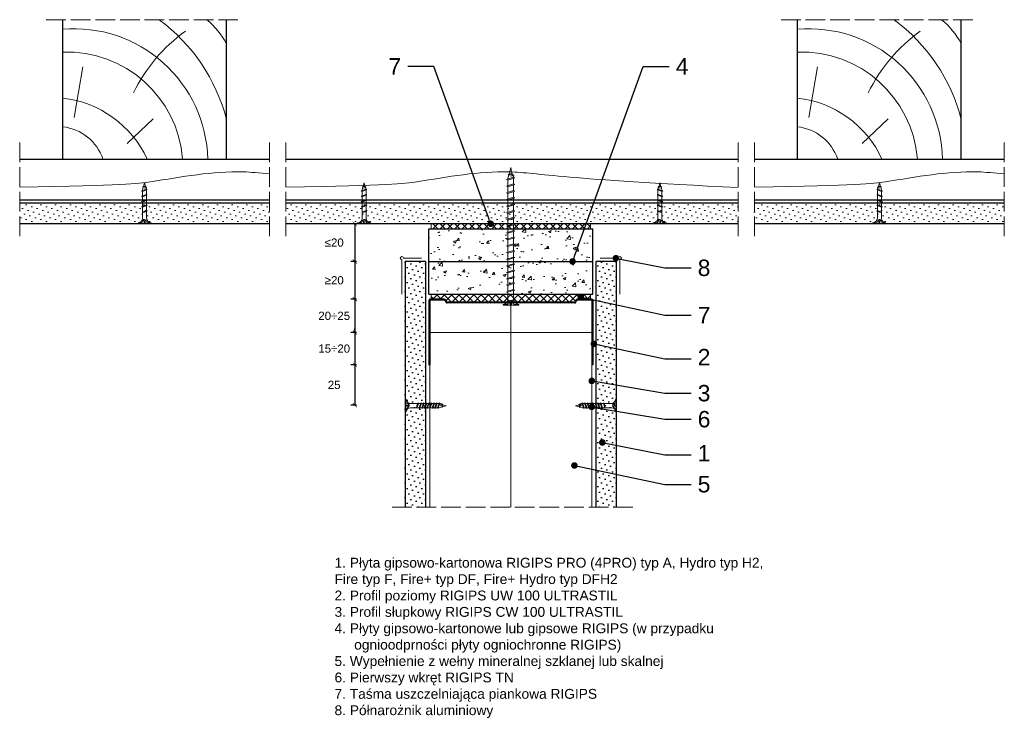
# Model space of a CAD drawing. Header units: millimetres. Extents: x 43 to 2739, y 671 to 1866.
# Tile 8 of 8: x 2138 to 2739, y 1440 to 1866. Entities that reach past the tile are written whole.
import ezdxf
from ezdxf import colors
from ezdxf.entities.mleader import LeaderData, LeaderLine
from ezdxf.math import Vec2, Vec3

# ---------------------------------------------------------------- set-up
doc = ezdxf.new("R2010")
doc.units = ezdxf.units.MM
doc.linetypes.add('ACAD_ISO02W100', pattern=[15, 12, -3])
for name, color, linetype, lineweight in [('_ISOVER WELNA', 7, 'BATTING', 9), ('_RIGIPS AKCESORIA', 7, 'Continuous', 18), ('_RIGIPS G-K', 7, 'Continuous', 25), ('_RIGIPS PROFIL', 7, 'Continuous', 18), ('KRESKOWANIE', 7, 'Continuous', 9), ('OPISY', 7, 'Continuous', 9), ('PRZERYWANA', 7, 'ACAD_ISO02W100', 9), ('WYMIARY', 7, 'Continuous', 25)]:
    doc.layers.add(name, color=color, linetype=linetype, lineweight=lineweight)
doc.styles.get("Standard").update_dxf_attribs({"font": 'arial.ttf'})
doc.linetypes.add('BATTING', pattern='A,0.00254,-2.54,[134,ltypeshp.shx,S=2.54,R=0,X=-2.54,Y=0],-5.08,[134,ltypeshp.shx,S=2.54,R=180,X=2.54,Y=0],-2.54', length=10.16254)
doc.dimstyles.new('ISO-25', dxfattribs={"dimtxt": 5, "dimasz": 2.5, "dimexe": 2.5, "dimexo": 0.625, "dimtad": 1, "dimtxsty": 'Standard', "dimblk": 'ARCHTICK', "dimcen": 2.5, "dimadec": 0, "dimazin": 0, "dimtfac": 1, "dimtmove": 0, "dimatfit": 3, "dimfxl": 1, "dimfxlon": 1, "dimarcsym": 0})
pattern_1 = [(225, (2094.899, 0), (1.122532, -3.367596), [0, -3.175])]
pattern_2 = [(50, (-490.93, 424.791), (18.21847, -1.59391), [1.905, -20.955]), (355, (-490.93, 424.79), (-3.52434, 19.10568), [1.524, -16.76406]), (100.45144, (-489.411, 424.658), (14.69412, 17.511775), [1.619, -17.80902]), (46.1842, (-490.93, 429.87), (27.1079, -4.20423), [2.8575, -31.4325]), (96.6356, (-488.67, 429.52), (23.74041, 24.74261), [2.4285, -26.71356]), (351.1842, (-490.93, 429.87), (23.74041, 24.74261), [2.286, -25.14597]), (21, (-488.39, 428.601), (15.16144, -10.22652), [1.905, -20.955]), (326, (-488.39, 428.6), (6.1802, 18.4188), [1.524, -16.764]), (71.45144, (-487.126, 427.749), (21.34164, 8.19228), [1.619, -17.80899]), (37.5, (-490.929, 424.791), (0.30886, 8.455504), [0, -16.5608, 0, -17.018, 0, -16.8275]), (7.5, (-490.929, 424.791), (6.681966, 10.018057), [0, -9.7028, 0, -16.1798, 0, -6.4135]), (327.5, (-496.5935, 424.791), (13.55906, -0.572874), [0, -6.35, 0, -19.812, 0, -26.289]), (317.5, (-499.134, 424.791), (14.81292, 2.54265), [0, -8.255, 0, -13.1572, 0, -18.669])]

# ---------------------------------------------------------------- blocks, each defined once
blk = doc.blocks.new('drew kres')
at = {"layer": 'KRESKOWANIE'}
for p, q in [((2017.14, 418.87), (2001.31, 403.8)), ((2049.56, 403.04), (2044.28, 372.15))]:
    blk.add_line(p, q, dxfattribs=at)
for centre, radius, start, end in [((2049.6, 430.44), 81.58, 181.47193, 274.90404), ((2053.93, 433.85), 70.73, 184.46723, 272.14351), ((2063.95, 455.7), 64.99, 204.89607, 263.48248), ((2059.82, 437.89), 29.39, 198.95356, 263.65586), ((2063.5, 432.03), 110.49, 194.5935, 233.38495), ((1921.56, 433.01), 102.26, 306.02448, 333.87188), ((1998.29, 380.05), 47.17, 207.83589, 231.09163)]:
    blk.add_arc(centre, radius, start, end, dxfattribs=at)
blk = doc.blocks.new('TD 25')
at = {"layer": '_RIGIPS AKCESORIA'}
for p, q in [((18.38, 90.87), (18.38, 98.87)), ((18.38, 98.87), (18.84, 98.87)), ((18.84, 96.49), (18.38, 96.49)), ((18.84, 98.87), (18.84, 96.49)), ((21.4, 96.17), (28.48, 96.17)), ((25.5, 96.17), (25.5, 94.89)), ((26.41, 93.72), (25.5, 96.17)), ((28.48, 96.17), (28.79, 96.71)), ((29.61, 93.21), (28.48, 96.17)), ((28.79, 96.71), (29.94, 93.72)), ((29, 96.17), (31.59, 96.17)), ((31.59, 96.17), (31.9, 96.71)), ((32.72, 93.21), (31.59, 96.17)), ((31.9, 96.71), (33.05, 93.72)), ((32.11, 96.17), (34.8, 96.17)), ((34.8, 96.17), (35.11, 96.71)), ((35.93, 93.21), (34.8, 96.17)), ((35.11, 96.71), (36.26, 93.72)), ((35.32, 96.17), (38.06, 96.17)), ((38.06, 96.17), (38.38, 96.71)), ((39.2, 93.21), (38.06, 96.17)), ((38.38, 96.71), (39.52, 93.72)), ((38.58, 96.17), (39.08, 96.17)), ((39.08, 96.17), (40.66, 95.69)), ((18.38, 95.2), (20.15, 95.2)), ((18.38, 94.54), (20.15, 94.54)), ((18.84, 93.34), (18.38, 93.34)), ((18.38, 90.87), (18.84, 90.87)), ((18.84, 90.87), (18.84, 93.34)), ((20.15, 95.2), (20.15, 95.91)), ((20.15, 94.54), (20.15, 93.88)), ((25.87, 93.72), (21.92, 93.72)), ((25.5, 94.89), (26.03, 93.24)), ((26.03, 93.24), (26.41, 93.72)), ((29.42, 93.72), (26.41, 93.72)), ((29.94, 93.72), (29.61, 93.21)), ((32.53, 93.72), (29.94, 93.72)), ((33.05, 93.72), (32.72, 93.21)), ((35.74, 93.72), (33.05, 93.72)), ((36.26, 93.72), (35.93, 93.21)), ((39, 93.72), (36.26, 93.72)), ((39.52, 93.72), (39.2, 93.21)), ((39.52, 93.72), (40.19, 93.83)), ((40.23, 93.53), (40.05, 94.99)), ((40.05, 94.99), (40.52, 94.11)), ((40.52, 94.11), (40.23, 93.53)), ((41.08, 94.06), (40.52, 94.11)), ((40.66, 95.69), (40.94, 96.08)), ((41.08, 94.06), (40.66, 95.69)), ((40.94, 96.08), (41.41, 94.41)), ((41.41, 94.41), (41.08, 94.06)), ((41.09, 95.55), (43.38, 94.95)), ((43.38, 94.95), (41.41, 94.41))]:
    blk.add_line(p, q, dxfattribs=at)
for centre, major_axis, ratio, start_param, end_param in [((21.47, 99.37), (0.17, 3.2), 0.826134, 1.773653, 3.180586), ((18.34, 92.6), (0, 3.93), 0.848176, -0.720942, -0.151112), ((21.75, 90.14), (0.28, 3.57), 0.832181, 0.035984, 1.430787), ((15.65, 107.61), (0, 14.76), 0.848176, 3.399396, 3.475072), ((18.97, 96.32), (0, 2.81), 0.848176, 3.475072, 3.862535), ((20.04, 94.88), (0, 0.895), 0.848176, -1.552777, -0.720942), ((20.04, 94.88), (0, 0.895), 0.848176, 3.862535, 4.730408)]:
    blk.add_ellipse(centre, major_axis=major_axis, ratio=ratio, start_param=start_param, end_param=end_param, dxfattribs=at)
blk = doc.blocks.new('UW 100 ULTRASTIL')
h = blk.add_hatch()
h.set_pattern_fill('ANSI31', color=256, scale=0.5, style=0)
h.paths.add_polyline_path([(166.82, 2.35), (89.14, 2.35, 0.286951), (88.24, 1.79), (87.91, 1.11, -0.286951), (87.01, 0.55), (78.78, 0.55, -0.414214), (78.53, 0.8), (78.53, 40), (77.98, 40), (77.98, 0.8, 0.414214), (78.78, 0), (87.35, 0, 0.286951), (88.25, 0.56), (88.58, 1.24, -0.286951), (89.48, 1.8), (166.48, 1.8, -0.286951), (167.38, 1.24), (167.71, 0.56, 0.286951), (168.61, 0), (177.18, 0, 0.414214), (177.98, 0.8), (177.98, 40), (177.43, 40), (177.43, 0.8, -0.414214), (177.18, 0.55), (168.95, 0.55, -0.286951), (168.05, 1.11), (167.72, 1.79, 0.286951)])
for p, q in [((77.98, 0.8), (77.98, 40)), ((77.98, 40), (78.53, 40)), ((78.53, 0.8), (78.53, 40)), ((177.43, 0.8), (177.43, 40)), ((177.98, 40), (177.43, 40)), ((177.98, 0.8), (177.98, 40)), ((78.78, 0.55), (87.01, 0.55)), ((78.78, 0), (87.35, 0)), ((87.91, 1.11), (88.24, 1.79)), ((88.25, 0.56), (88.58, 1.24)), ((89.14, 2.35), (166.82, 2.35)), ((89.48, 1.8), (166.48, 1.8)), ((167.71, 0.56), (167.38, 1.24)), ((168.05, 1.11), (167.72, 1.79)), ((168.61, 0), (177.18, 0)), ((168.95, 0.55), (177.18, 0.55))]:
    blk.add_line(p, q)
for centre, radius, start, end in [((78.78, 0.8), 0.8, 180, 270), ((78.78, 0.8), 0.25, 180, 270), ((87.01, 1.55), 1, 270, 334.04349), ((87.35, 1), 1, 270, 334.04349), ((89.14, 1.35), 1, 90, 154.04349), ((89.48, 0.8), 1, 90, 154.04349), ((166.48, 0.8), 1, 25.95651, 90), ((166.82, 1.35), 1, 25.95651, 90), ((168.61, 1), 1, 205.95651, 270), ((168.95, 1.55), 1, 205.95651, 270), ((177.18, 0.8), 0.8, 270, 0), ((177.18, 0.8), 0.25, 270, 0)]:
    blk.add_arc(centre, radius, start, end)
blk = doc.blocks.new('TN 25')
at = {"layer": '_RIGIPS AKCESORIA'}
for p, q in [((0, -0.84), (0, 7.16)), ((0, 7.16), (0.46, 7.16)), ((0.46, 7.16), (0.46, 4.78)), ((0.46, 4.78), (0, 4.78)), ((0, 3.5), (1.77, 3.5)), ((0, 2.83), (1.77, 2.83)), ((0.46, 1.64), (0, 1.64)), ((0.46, -0.84), (0.46, 1.64)), ((1.77, 3.5), (1.77, 4.2)), ((1.77, 2.83), (1.77, 2.18)), ((3.02, 4.46), (8.47, 4.46)), ((7.49, 2.01), (3.55, 2.01)), ((7.12, 4.46), (7.12, 3.18)), ((8.03, 2.01), (7.12, 4.46)), ((7.12, 3.18), (7.65, 1.53)), ((7.65, 1.53), (8.03, 2.01)), ((9.41, 2.01), (8.03, 2.01)), ((8.47, 4.46), (8.79, 5)), ((9.61, 1.51), (8.47, 4.46)), ((8.79, 5), (9.93, 2.01)), ((9, 4.46), (10.1, 4.46)), ((9.93, 2.01), (9.61, 1.51)), ((11.04, 2.01), (9.93, 2.01)), ((10.1, 4.46), (10.41, 5)), ((11.23, 1.51), (10.1, 4.46)), ((10.41, 5), (11.56, 2.01)), ((10.62, 4.46), (11.67, 4.46)), ((11.56, 2.01), (11.23, 1.51)), ((12.61, 2.01), (11.56, 2.01)), ((11.67, 4.46), (11.99, 5)), ((12.81, 1.51), (11.67, 4.46)), ((11.99, 5), (13.14, 2.01)), ((12.2, 4.46), (13.21, 4.46)), ((13.14, 2.01), (12.81, 1.51)), ((14.15, 2.01), (13.14, 2.01)), ((13.21, 4.46), (13.52, 5)), ((14.34, 1.51), (13.21, 4.46)), ((13.52, 5), (14.67, 2.01)), ((13.73, 4.46), (14.8, 4.46)), ((14.67, 2.01), (14.34, 1.51)), ((15.74, 2.01), (14.67, 2.01)), ((14.8, 4.46), (15.12, 5)), ((15.94, 1.51), (14.8, 4.46)), ((15.12, 5), (16.26, 2.01)), ((15.33, 4.46), (16.42, 4.46)), ((16.26, 2.01), (15.94, 1.51)), ((17.36, 2.01), (16.26, 2.01)), ((16.42, 4.46), (16.73, 5)), ((17.55, 1.51), (16.42, 4.46)), ((16.73, 5), (17.88, 2.01)), ((16.94, 4.46), (17.99, 4.46)), ((17.88, 2.01), (17.55, 1.51)), ((18.93, 2.01), (17.88, 2.01)), ((17.99, 4.46), (18.31, 5)), ((19.13, 1.51), (17.99, 4.46)), ((18.31, 5), (19.45, 2.01)), ((18.52, 4.46), (19.68, 4.46)), ((19.45, 2.01), (19.13, 1.51)), ((19.45, 2.01), (20.62, 2.01)), ((19.68, 4.46), (20, 5)), ((20.82, 1.51), (19.68, 4.46)), ((20, 5), (21.14, 2.01)), ((20.21, 4.46), (20.7, 4.46)), ((20.7, 4.46), (22.28, 3.98)), ((21.14, 2.01), (20.82, 1.51)), ((21.14, 2.01), (21.81, 2.12)), ((21.85, 1.83), (21.67, 3.28)), ((21.67, 3.28), (22.14, 2.4)), ((22.14, 2.4), (21.85, 1.83)), ((22.7, 2.36), (22.14, 2.4)), ((22.28, 3.98), (22.56, 4.37)), ((22.7, 2.36), (22.28, 3.98)), ((22.56, 4.37), (23.03, 2.71)), ((23.03, 2.71), (22.7, 2.36)), ((22.71, 3.85), (25, 3.24)), ((25, 3.24), (23.03, 2.71)), ((0, -0.84), (0.46, -0.84))]:
    blk.add_line(p, q, dxfattribs=at)
for centre, major_axis, ratio, start_param, end_param in [((3.09, 7.67), (0.17, 3.2), 0.826134, 1.773653, 3.180586), ((-0.04, 0.9), (0, 3.93), 0.848176, -0.720942, -0.151112), ((3.37, -1.57), (0.28, 3.57), 0.832181, 0.035984, 1.430787), ((-2.73, 15.91), (0, 14.76), 0.848176, 3.399396, 3.475072), ((0.59, 4.62), (0, 2.81), 0.848176, 3.475072, 3.862535), ((1.66, 3.18), (0, 0.895), 0.848176, -1.552777, -0.720942), ((1.66, 3.18), (0, 0.895), 0.848176, 3.862535, 4.730408)]:
    blk.add_ellipse(centre, major_axis=major_axis, ratio=ratio, start_param=start_param, end_param=end_param, dxfattribs=at)
blk = doc.blocks.new('polnaroznik')
at = {"layer": '_RIGIPS AKCESORIA'}
for p, q in [((429.5, 44.15), (429.5, 55.15)), ((430.5, 56.15), (451.5, 56.15))]:
    blk.add_line(p, q, dxfattribs=at)
blk.add_arc((429.5, 56.15), 1, 0, 270, dxfattribs=at)
blk = doc.blocks.new('TD 70')
at = {"layer": '_RIGIPS AKCESORIA'}
for p, q in [((18.38, 47.4), (18.38, 55.4)), ((18.38, 55.4), (18.84, 55.4)), ((18.84, 55.4), (18.84, 53.01)), ((18.84, 53.01), (18.38, 53.01)), ((18.38, 51.73), (20.15, 51.73)), ((18.38, 51.06), (20.15, 51.06)), ((20.15, 51.73), (20.15, 52.43)), ((20.15, 51.06), (20.15, 50.41)), ((21.4, 52.96), (28.48, 52.96)), ((26.41, 50.01), (25.5, 52.96)), ((25.5, 52.96), (25.5, 51.42)), ((25.5, 51.42), (26.03, 49.44)), ((28.48, 52.96), (28.79, 53.6)), ((29.61, 49.41), (28.48, 52.96)), ((28.79, 53.6), (29.94, 50.01)), ((29, 52.96), (31.59, 52.96)), ((31.59, 52.96), (31.9, 53.6)), ((32.72, 49.41), (31.59, 52.96)), ((31.9, 53.6), (33.05, 50.01)), ((32.11, 52.96), (34.8, 52.96)), ((34.8, 52.96), (35.11, 53.6)), ((35.93, 49.41), (34.8, 52.96)), ((35.11, 53.6), (36.26, 50.01)), ((35.32, 52.96), (38.06, 52.96)), ((38.06, 52.96), (38.38, 53.6)), ((39.2, 49.41), (38.06, 52.96)), ((38.38, 53.6), (39.52, 50.01)), ((38.58, 52.96), (41.44, 52.96)), ((41.44, 52.96), (41.76, 53.6)), ((42.58, 49.41), (41.44, 52.96)), ((41.76, 53.6), (42.9, 50.01)), ((41.96, 52.96), (44.82, 52.96)), ((44.82, 52.96), (45.14, 53.6)), ((45.96, 49.41), (44.82, 52.96)), ((45.14, 53.6), (46.28, 50.01)), ((45.34, 52.96), (48.2, 52.96)), ((48.2, 52.96), (48.52, 53.6)), ((49.34, 49.41), (48.2, 52.96)), ((48.52, 53.6), (49.66, 50.01)), ((48.72, 52.96), (51.58, 52.96)), ((51.58, 52.96), (51.9, 53.6)), ((52.72, 49.41), (51.58, 52.96)), ((51.9, 53.6), (53.04, 50.01)), ((52.1, 52.96), (54.96, 52.96)), ((54.96, 52.96), (55.28, 53.6)), ((56.1, 49.41), (54.96, 52.96)), ((55.28, 53.6), (56.42, 50.01)), ((55.48, 52.96), (58.34, 52.96)), ((58.34, 52.96), (58.66, 53.6)), ((59.48, 49.41), (58.34, 52.96)), ((58.66, 53.6), (59.8, 50.01)), ((58.86, 52.96), (61.72, 52.96)), ((61.72, 52.96), (62.04, 53.6)), ((62.85, 49.41), (61.72, 52.96)), ((62.04, 53.6), (63.18, 50.01)), ((62.24, 52.96), (65.1, 52.96)), ((65.1, 52.96), (65.42, 53.6)), ((66.23, 49.41), (65.1, 52.96)), ((65.42, 53.6), (66.56, 50.01)), ((65.62, 52.96), (68.48, 52.96)), ((68.48, 52.96), (68.8, 53.6)), ((69.61, 49.41), (68.48, 52.96)), ((68.8, 53.6), (69.94, 50.01)), ((69, 52.96), (71.86, 52.96)), ((71.86, 52.96), (72.18, 53.6)), ((72.99, 49.41), (71.86, 52.96)), ((72.18, 53.6), (73.32, 50.01)), ((72.38, 52.96), (75.24, 52.96)), ((75.24, 52.96), (75.56, 53.6)), ((76.37, 49.41), (75.24, 52.96)), ((75.56, 53.6), (76.7, 50.01)), ((75.76, 52.96), (78.62, 52.96)), ((78.62, 52.96), (78.94, 53.6)), ((79.75, 49.41), (78.62, 52.96)), ((78.94, 53.6), (80.08, 50.01)), ((79.14, 52.96), (82, 52.96)), ((82, 52.96), (82.32, 53.6)), ((82, 52.96), (82.32, 53.6)), ((83.13, 49.41), (82, 52.96)), ((83.13, 49.41), (82, 52.96)), ((82.32, 53.6), (83.46, 50.01)), ((82.32, 53.6), (83.46, 50.01)), ((82.52, 52.96), (83.01, 52.96)), ((82.52, 52.96), (83.01, 52.96)), ((83.01, 52.96), (84.6, 52.38)), ((83.46, 50.01), (84.13, 50.15)), ((84.16, 49.79), (83.99, 51.54)), ((83.99, 51.54), (84.46, 50.48)), ((84.46, 50.48), (84.16, 49.79)), ((85.02, 50.43), (84.46, 50.48)), ((84.6, 52.38), (84.88, 52.85)), ((85.02, 50.43), (84.6, 52.38)), ((84.88, 52.85), (85.35, 50.85)), ((85.02, 52.22), (88.38, 51.49)), ((85.35, 50.85), (85.02, 50.43)), ((88.38, 51.49), (85.35, 50.85)), ((18.84, 49.87), (18.38, 49.87)), ((18.38, 47.4), (18.84, 47.4)), ((18.84, 47.4), (18.84, 49.87)), ((25.87, 50.01), (21.92, 50.01)), ((26.03, 49.44), (26.41, 50.01)), ((29.42, 50.01), (26.41, 50.01)), ((29.94, 50.01), (29.61, 49.41)), ((32.53, 50.01), (29.94, 50.01)), ((33.05, 50.01), (32.72, 49.41)), ((35.74, 50.01), (33.05, 50.01)), ((36.26, 50.01), (35.93, 49.41)), ((39, 50.01), (36.26, 50.01)), ((39.52, 50.01), (39.2, 49.41)), ((42.38, 50.01), (39.52, 50.01)), ((42.9, 50.01), (42.58, 49.41)), ((45.76, 50.01), (42.9, 50.01)), ((46.28, 50.01), (45.96, 49.41)), ((49.14, 50.01), (46.28, 50.01)), ((49.66, 50.01), (49.34, 49.41)), ((52.52, 50.01), (49.66, 50.01)), ((53.04, 50.01), (52.72, 49.41)), ((55.9, 50.01), (53.04, 50.01)), ((56.42, 50.01), (56.1, 49.41)), ((59.28, 50.01), (56.42, 50.01)), ((59.8, 50.01), (59.48, 49.41)), ((62.66, 50.01), (59.8, 50.01)), ((63.18, 50.01), (62.85, 49.41)), ((66.04, 50.01), (63.18, 50.01)), ((66.56, 50.01), (66.23, 49.41)), ((69.42, 50.01), (66.56, 50.01)), ((69.94, 50.01), (69.61, 49.41)), ((72.8, 50.01), (69.94, 50.01)), ((73.32, 50.01), (72.99, 49.41)), ((76.18, 50.01), (73.32, 50.01)), ((76.7, 50.01), (76.37, 49.41)), ((79.56, 50.01), (76.7, 50.01)), ((80.08, 50.01), (79.75, 49.41)), ((82.94, 50.01), (80.08, 50.01)), ((83.46, 50.01), (83.13, 49.41)), ((83.46, 50.01), (83.13, 49.41))]:
    blk.add_line(p, q, dxfattribs=at)
for centre, major_axis, ratio, start_param, end_param in [((21.47, 55.9), (1.22, 2.78), 0.837272, 2.095128, 3.598769), ((18.34, 49.13), (0, 3.93), 0.848176, -0.720942, -0.151112), ((21.75, 46.66), (-0.73, 3.32), 0.858496, -0.312441, 1.16424), ((15.65, 64.14), (0, 14.76), 0.848176, 3.399396, 3.475072), ((18.97, 52.85), (0, 2.81), 0.848176, 3.475072, 3.862535), ((20.04, 51.41), (0, 0.895), 0.848176, -1.552777, -0.720942), ((20.04, 51.41), (0, 0.895), 0.848176, 3.862535, 4.730408)]:
    blk.add_ellipse(centre, major_axis=major_axis, ratio=ratio, start_param=start_param, end_param=end_param, dxfattribs=at)
blk = doc.blocks.new('_ArchTick')
at = {"color": 0, "linetype": 'ByBlock', "const_width": 0.15}
blk.add_lwpolyline([(-0.5, -0.5), (0.5, 0.5)], dxfattribs=at)
blk = doc.blocks.new('*D45')
at = {"layer": 'Defpoints', "color": 0, "transparency": 16777216}
for p in [(2389.05, 1675.52), (2342.64, 1655.92), (2388.45, 1655.92)]:
    blk.add_point(p, dxfattribs=at)
at = {"layer": 'WYMIARY', "color": 0, "lineweight": -2, "transparency": 16777216}
for p, q in [((2342.64, 1675.52), (2342.64, 1678.02)), ((2343.64, 1675.52), (2340.14, 1675.52)), ((2342.64, 1675.52), (2342.64, 1655.92)), ((2343.64, 1655.92), (2340.14, 1655.92)), ((2342.64, 1655.92), (2342.64, 1653.42))]:
    blk.add_line(p, q, dxfattribs=at)
at = {"layer": 'WYMIARY', "color": 0, "lineweight": -2, "transparency": 16777216, "xscale": 2.5, "yscale": 2.5, "zscale": 2.5}
for p, rotation in [((2342.64, 1675.52), 270), ((2342.64, 1655.92), 90)]:
    blk.add_blockref('_ArchTick', p, dxfattribs=dict(at, rotation=rotation))
at = {"layer": 'WYMIARY', "color": 0, "transparency": 16777216, "insert": (2330.03, 1665.72), "char_height": 5, "attachment_point": 5}
blk.add_mtext('15÷20', dxfattribs=at)
blk = doc.blocks.new('*D46')
at = {"layer": 'Defpoints', "color": 0, "transparency": 16777216}
for p in [(2388.45, 1655.92), (2342.62, 1631.18), (2387.72, 1631.18)]:
    blk.add_point(p, dxfattribs=at)
at = {"layer": 'WYMIARY', "color": 0, "lineweight": -2, "transparency": 16777216}
for p, q in [((2343.62, 1655.92), (2340.12, 1655.92)), ((2342.62, 1655.92), (2342.62, 1631.18)), ((2343.62, 1631.18), (2340.12, 1631.18))]:
    blk.add_line(p, q, dxfattribs=at)
at = {"layer": 'WYMIARY', "color": 0, "lineweight": -2, "transparency": 16777216, "xscale": 2.5, "yscale": 2.5, "zscale": 2.5}
for p, rotation in [((2342.62, 1655.92), 90), ((2342.62, 1631.18), 270)]:
    blk.add_blockref('_ArchTick', p, dxfattribs=dict(at, rotation=rotation))
at = {"layer": 'WYMIARY', "color": 0, "transparency": 16777216, "insert": (2330.01, 1643.55), "char_height": 5, "attachment_point": 5}
blk.add_mtext('25', dxfattribs=at)
blk = doc.blocks.new('*D47')
at = {"layer": 'Defpoints', "color": 0, "transparency": 16777216}
for p in [(2389.05, 1695.92), (2342.64, 1675.52), (2388.45, 1675.52)]:
    blk.add_point(p, dxfattribs=at)
at = {"layer": 'WYMIARY', "color": 0, "lineweight": -2, "transparency": 16777216}
for p, q in [((2343.64, 1695.92), (2340.14, 1695.92)), ((2342.64, 1695.92), (2342.64, 1675.52)), ((2343.64, 1675.52), (2340.14, 1675.52))]:
    blk.add_line(p, q, dxfattribs=at)
at = {"layer": 'WYMIARY', "color": 0, "lineweight": -2, "transparency": 16777216, "xscale": 2.5, "yscale": 2.5, "zscale": 2.5}
for p, rotation in [((2342.64, 1695.92), 90), ((2342.64, 1675.52), 270)]:
    blk.add_blockref('_ArchTick', p, dxfattribs=dict(at, rotation=rotation))
at = {"layer": 'WYMIARY', "color": 0, "transparency": 16777216, "insert": (2330.03, 1685.72), "char_height": 5, "attachment_point": 5}
blk.add_mtext('20÷25', dxfattribs=at)
blk = doc.blocks.new('*D48')
at = {"layer": 'Defpoints', "color": 0, "transparency": 16777216}
for p in [(2386.45, 1718.92), (2342.64, 1695.92), (2389.85, 1695.92)]:
    blk.add_point(p, dxfattribs=at)
at = {"layer": 'WYMIARY', "color": 0, "lineweight": -2, "transparency": 16777216}
for p, q in [((2343.64, 1718.92), (2340.14, 1718.92)), ((2342.64, 1718.92), (2342.64, 1695.92)), ((2343.64, 1695.92), (2340.14, 1695.92))]:
    blk.add_line(p, q, dxfattribs=at)
at = {"layer": 'WYMIARY', "color": 0, "lineweight": -2, "transparency": 16777216, "xscale": 2.5, "yscale": 2.5, "zscale": 2.5}
for p, rotation in [((2342.64, 1718.92), 90), ((2342.64, 1695.92), 270)]:
    blk.add_blockref('_ArchTick', p, dxfattribs=dict(at, rotation=rotation))
at = {"layer": 'WYMIARY', "color": 0, "transparency": 16777216, "insert": (2330.03, 1707.42), "char_height": 5, "attachment_point": 5}
blk.add_mtext('≥20', dxfattribs=at)
blk = doc.blocks.new('*D49')
at = {"layer": 'Defpoints', "color": 0, "transparency": 16777216}
for p in [(2386.45, 1741.92), (2342.64, 1718.92), (2388.45, 1718.92)]:
    blk.add_point(p, dxfattribs=at)
at = {"layer": 'WYMIARY', "color": 0, "lineweight": -2, "transparency": 16777216}
for p, q in [((2343.64, 1741.92), (2340.14, 1741.92)), ((2342.64, 1741.92), (2342.64, 1718.92)), ((2343.64, 1718.92), (2340.14, 1718.92))]:
    blk.add_line(p, q, dxfattribs=at)
at = {"layer": 'WYMIARY', "color": 0, "lineweight": -2, "transparency": 16777216, "xscale": 2.5, "yscale": 2.5, "zscale": 2.5}
for p, rotation in [((2342.64, 1741.92), 90), ((2342.64, 1718.92), 270)]:
    blk.add_blockref('_ArchTick', p, dxfattribs=dict(at, rotation=rotation))
at = {"layer": 'WYMIARY', "color": 0, "transparency": 16777216, "insert": (2330.03, 1730.42), "char_height": 5, "attachment_point": 5}
blk.add_mtext('≤20', dxfattribs=at)
blk = doc.blocks.new('_Dot')
at = {"color": 0, "linetype": 'ByBlock', "lineweight": -2}
blk.add_line((-0.5, 0), (-1, 0), dxfattribs=at)
at = {"color": 0, "linetype": 'ByBlock', "const_width": 0.5}
blk.add_lwpolyline([(-0.25, 0, 1), (0.25, 0, 1)], format="xyb", close=True, dxfattribs=at)

msp = doc.modelspace()

# ---------------------------------------------------------------- hatches: boundary and pattern name
at = {"layer": '_RIGIPS G-K'}
h = msp.add_hatch(dxfattribs=at)
h.set_pattern_fill('DOTS', color=256, scale=2, angle=225, style=0)
h.set_pattern_definition([(225, (-492.4293, 401.791), (1.122532, -3.367596), [0, -3.175])])
h.paths.add_polyline_path([(2373.346, 1568.92), (2385.846, 1568.92), (2385.846, 1718.92), (2373.346, 1718.92)])
h = msp.add_hatch(dxfattribs=at)
h.set_pattern_fill('DOTS', color=256, scale=2, angle=225, style=0)
h.set_pattern_definition([(225, (-489.4293, 401.791), (1.122532, -3.367596), [0, -3.175])])
h.paths.add_polyline_path([(2489.846, 1568.92), (2502.346, 1568.92), (2502.346, 1718.92), (2489.846, 1718.92)])
at = {"layer": 'KRESKOWANIE'}
h = msp.add_hatch(dxfattribs=at)
h.set_pattern_fill('DOTS', color=256, scale=2, angle=225, style=0)
h.set_pattern_definition(pattern_1)
h.paths.add_polyline_path([(2290.546, 1754.42), (2138.062, 1754.42), (2138.062, 1741.92), (2290.546, 1741.92)])
h = msp.add_hatch(dxfattribs=at)
h.set_pattern_fill('DOTS', color=256, scale=2, angle=225, style=0)
h.set_pattern_definition(pattern_1)
h.paths.add_polyline_path([(2576.546, 1754.42), (2300.546, 1754.42), (2300.546, 1741.92), (2576.546, 1741.92)])
h = msp.add_hatch(dxfattribs=at)
h.set_pattern_fill('DOTS', color=256, scale=2, angle=225, style=0)
h.set_pattern_definition(pattern_1)
h.paths.add_polyline_path([(2739.029, 1754.42), (2586.546, 1754.42), (2586.546, 1741.92), (2739.029, 1741.92)])
h = msp.add_hatch(dxfattribs=at)
h.set_pattern_fill('AR-CONC', color=256, scale=0.1, style=0)
h.set_pattern_definition(pattern_2)
h.paths.add_polyline_path([(2487.846, 1738.92), (2387.846, 1738.92), (2387.846, 1718.92), (2487.846, 1718.92)])
h = msp.add_hatch(dxfattribs=at)
h.set_pattern_fill('ANSI37', color=256, angle=270, style=0)
h.set_pattern_definition([(315, (-490.9293, 424.791), (2.245064, 2.245064), []), (45, (-490.9293, 424.791), (-2.245064, 2.245064), [])])
h.paths.add_polyline_path([(2486.446, 1741.92), (2389.246, 1741.92), (2389.246, 1738.92), (2486.446, 1738.92)])
h = msp.add_hatch(dxfattribs=at)
h.set_pattern_fill('AR-CONC', color=256, scale=0.1, style=0)
h.set_pattern_definition(pattern_2)
h.paths.add_polyline_path([(2487.846, 1718.92), (2387.846, 1718.92), (2387.846, 1698.92), (2487.846, 1698.92)])
h = msp.add_hatch(dxfattribs=at)
h.set_pattern_fill('ANSI37', color=256, angle=270, style=0)
h.set_pattern_definition([(315, (4388.6205, 3133.0484), (2.245064, 2.245064), []), (45, (4388.6205, 3133.0484), (-2.245064, 2.245064), [])])
h.paths.add_polyline_path([(2398.119, 1695.357), (2398.448, 1694.682, 0.2869508), (2399.347, 1694.12), (2476.344, 1694.12, 0.2869508), (2477.243, 1694.682), (2477.572, 1695.357, -0.2869508), (2478.471, 1695.92), (2486.446, 1695.92), (2486.446, 1698.92), (2389.246, 1698.92), (2389.246, 1695.92), (2397.22, 1695.92, -0.2869508)])

# ---------------------------------------------------------------- linework, layer by layer
for p, q in [((2164.304, 1781.42), (2164.304, 1866.42)), ((2264.304, 1781.42), (2264.304, 1866.42)), ((2612.787, 1781.42), (2612.787, 1866.42)), ((2712.787, 1781.42), (2712.787, 1866.42)), ((2138.062, 1781.42), (2290.546, 1781.42)), ((2300.546, 1781.42), (2576.546, 1781.42)), ((2586.546, 1781.42), (2739.029, 1781.42)), ((2138.062, 1756.42), (2290.546, 1756.42)), ((2138.062, 1756.42), (2290.546, 1756.42)), ((2300.546, 1756.42), (2576.546, 1756.42)), ((2586.546, 1756.42), (2739.029, 1756.42))]:
    msp.add_line(p, q)
at = {"layer": '_ISOVER WELNA', "ltscale": 4.8}
msp.add_line((2437.846, 1568.92), (2437.846, 1693.57), dxfattribs=at)
at = {"layer": '_RIGIPS G-K'}
for p, q in [((2290.546, 1754.42), (2138.062, 1754.42)), ((2576.546, 1754.42), (2300.546, 1754.42)), ((2739.029, 1754.42), (2586.546, 1754.42)), ((2290.546, 1741.92), (2138.062, 1741.92)), ((2576.546, 1741.92), (2300.546, 1741.92)), ((2387.846, 1698.92), (2387.846, 1738.92)), ((2387.846, 1738.92), (2487.846, 1738.92)), ((2487.846, 1698.92), (2487.846, 1738.92)), ((2739.029, 1741.92), (2586.546, 1741.92)), ((2373.346, 1718.92), (2373.346, 1568.92)), ((2385.846, 1718.92), (2373.346, 1718.92)), ((2385.846, 1718.92), (2385.846, 1568.92)), ((2387.846, 1718.92), (2487.846, 1718.92)), ((2489.846, 1568.92), (2489.846, 1718.92)), ((2502.346, 1718.92), (2489.846, 1718.92)), ((2502.346, 1568.92), (2502.346, 1718.92)), ((2387.846, 1698.92), (2487.846, 1698.92)), ((2399.846, 1698.92), (2412.346, 1698.92))]:
    msp.add_line(p, q, dxfattribs=at)
at = {"layer": '_RIGIPS PROFIL', "lineweight": 9}
for p, q in [((2388.446, 1675.52), (2487.246, 1675.52)), ((2388.446, 1568.92), (2388.446, 1675.52)), ((2487.246, 1568.92), (2487.246, 1675.52))]:
    msp.add_line(p, q, dxfattribs=at)
at = {"layer": 'KRESKOWANIE'}
for p, q in [((2389.246, 1738.92), (2389.246, 1741.92)), ((2486.446, 1738.92), (2486.446, 1741.92)), ((2389.246, 1695.92), (2389.246, 1698.92)), ((2486.446, 1695.92), (2486.446, 1698.92))]:
    msp.add_line(p, q, dxfattribs=at)
for points, knots in [([(2290.546, 1772.35), (2284.013, 1772.991), (2260.589, 1775.118), (2228.747, 1768.776), (2201.895, 1765.279), (2138.062, 1764.303)], [44.7640655, 44.7640655, 44.7640655, 44.7640655, 59.1467446, 116.0161227, 140.3251277, 140.3251277, 140.3251277, 140.3251277]), ([(2576.546, 1764.074), (2471.443, 1768.758), (2435.76, 1777.645), (2391.231, 1768.776), (2364.379, 1765.279), (2300.546, 1764.303)], [6.6865449, 6.6865449, 6.6865449, 6.6865449, 59.1467446, 116.0161227, 140.3251277, 140.3251277, 140.3251277, 140.3251277]), ([(2739.029, 1772.35), (2732.497, 1772.991), (2709.073, 1775.118), (2677.231, 1768.776), (2650.379, 1765.279), (2586.546, 1764.303)], [44.7640655, 44.7640655, 44.7640655, 44.7640655, 59.1467446, 116.0161227, 140.3251277, 140.3251277, 140.3251277, 140.3251277])]:
    msp.add_open_spline(points, degree=3, knots=knots, dxfattribs=at)
at = {"layer": 'PRZERYWANA'}
for p, q in [((2154.304, 1866.42), (2274.304, 1866.42)), ((2602.787, 1866.42), (2722.787, 1866.42)), ((2138.062, 1791.42), (2138.062, 1731.92)), ((2290.546, 1791.42), (2290.546, 1731.92)), ((2300.546, 1791.42), (2300.546, 1731.92)), ((2576.546, 1791.42), (2576.546, 1731.92)), ((2586.546, 1791.42), (2586.546, 1731.92)), ((2739.029, 1791.42), (2739.029, 1731.92)), ((2512.346, 1568.92), (2363.346, 1568.92))]:
    msp.add_line(p, q, dxfattribs=at)

# ---------------------------------------------------------------- block references
at = {"xscale": 1.199999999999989, "yscale": 1.199999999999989, "zscale": 1.199999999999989, "rotation": 90}
msp.add_blockref('TD 70', (2499.553, 1670.134), dxfattribs=at)
for name, p, rotation in [('TD 25', (2309.173, 1723.54), 90), ('TD 25', (2443.165, 1723.54), 90), ('UW 100 ULTRASTIL', (2565.825, 1695.92), 180)]:
    msp.add_blockref(name, p, dxfattribs=dict(rotation=rotation))
at = {"xscale": -1, "rotation": 270}
for p in [(2433.927, 1723.54), (2567.919, 1723.54)]:
    msp.add_blockref('TD 25', p, dxfattribs=at)
at = {"layer": '_RIGIPS AKCESORIA', "xscale": -1}
for name, p, rotation in [('polnaroznik', (2427.496, 2150.421), 90), ('TN 25', (2373.346, 1634.163), 180)]:
    msp.add_blockref(name, p, dxfattribs=dict(at, rotation=rotation))
at = {"layer": '_RIGIPS AKCESORIA'}
for name, p, rotation in [('polnaroznik', (2448.196, 2150.421), 270), ('TN 25', (2502.346, 1634.163), 180)]:
    msp.add_blockref(name, p, dxfattribs=dict(at, rotation=rotation))
at = {"layer": 'KRESKOWANIE', "rotation": 180}
for p in [(4220.879, 2209.764), (4669.362, 2209.764)]:
    msp.add_blockref('drew kres', p, dxfattribs=at)

# ---------------------------------------------------------------- texts
at = {"insert": (2330.221, 1538.113), "char_height": 6, "width": 267.30982, "attachment_point": 1}
msp.add_mtext('1. Płyta gipsowo-kartonowa RIGIPS PRO (4PRO) typ A, Hydro typ H2, Fire typ F, Fire+ typ DF, Fire+ Hydro typ DFH2\\P2. Profil poziomy RIGIPS UW 100 ULTRASTIL\\P3. Profil słupkowy RIGIPS CW 100 ULTRASTIL\\P\\pi-12,l12;4. Płyty gipsowo-kartonowe lub gipsowe RIGIPS (w przypadku ognioodprności płyty ogniochronne RIGIPS)\\P\\pi0,l0;5. Wypełnienie z wełny mineralnej szklanej lub skalnej\\P6. Pierwszy wkręt RIGIPS TN\\P7. Taśma uszczelniająca piankowa RIGIPS\\P8. Półnarożnik aluminiowy', dxfattribs=at)

# ---------------------------------------------------------------- dimensions: what is measured, and where the dimension line sits
at = {"layer": 'WYMIARY'}
for base, p1, p2, text, picture, middle in [((2342.637, 1718.92), (2386.446, 1741.92), (2388.446, 1718.92), '≤20', '*D49', (2330.031, 1730.42)), ((2342.637, 1695.92), (2386.446, 1718.92), (2389.846, 1695.92), '≥20', '*D48', (2330.031, 1707.42)), ((2342.637, 1675.52), (2389.046, 1695.92), (2388.446, 1675.52), '20÷25', '*D47', (2330.031, 1685.72)), ((2342.637, 1655.92), (2389.046, 1675.52), (2388.446, 1655.92), '15÷20', '*D45', (2330.031, 1665.72)), ((2342.621, 1631.178), (2388.446, 1655.92), (2387.72, 1631.178), '25', '*D46', (2330.015, 1643.549))]:
    dim = msp.add_linear_dim(base=base, p1=p1, p2=p2, angle=90, text=text, dimstyle='ISO-25', override={"dimgap": 10, "dimtad": 3, "dimtmove": 2}, dxfattribs=at)
    dim.commit()
    dim.dimension.update_dxf_attribs({"geometry": picture, "text_midpoint": middle, "text_rotation": 180})

# ---------------------------------------------------------------- leaders
at = {"layer": 'OPISY'}
ml = msp.add_multileader_mtext('Standard', dxfattribs=at)
ml.set_content('7', color=256)
ml.set_leader_properties()
ml.set_arrow_properties(name='DOT')
ml.build(insert=Vec2(0, 0))
ctx = ml.context
ctx.base_point, ctx.char_height, ctx.landing_gap_size, ctx.plane_origin = Vec3(2360.429, 1837.963), 10, 4, Vec3(2567.491, 1981.623)
ctx.text_align_type = 2
notes = []
notes.append((ctx, [(0, (1, 1, 0), (2390.902, 1837.963), (-1, 0), 16, [(0, [(2425.592, 1741.92)], 0, [])])]))
ctx.mtext.insert, ctx.mtext.alignment, ctx.mtext.flow_direction = Vec3(2370.902, 1842.963), 3, 5
ml = msp.add_multileader_mtext('Standard', dxfattribs=at)
ml.set_content('4', color=256)
ml.set_leader_properties()
ml.set_arrow_properties(name='DOT')
ml.build(insert=Vec2(0, 0))
ctx = ml.context
ctx.base_point, ctx.char_height, ctx.landing_gap_size, ctx.plane_origin = Vec3(2534.522, 1837.963), 10, 4, Vec3(2341.934, 1981.623)
notes.append((ctx, [(0, (1, 1, 0), (2518.522, 1837.963), (1, 0), 16, [(0, [(2475.525, 1718.92)], 0, [])])]))
ctx.mtext.insert, ctx.mtext.flow_direction = Vec3(2538.522, 1842.963), 5
ml = msp.add_multileader_mtext('Standard', dxfattribs=at)
ml.set_content('8', color=256)
ml.set_leader_properties()
ml.set_arrow_properties(name='DOT')
ml.build(insert=Vec2(0, 0))
ctx = ml.context
ctx.base_point, ctx.char_height, ctx.landing_gap_size, ctx.plane_origin = Vec3(2547.881, 1714.947), 10, 4, Vec3(2355.292, 1858.606)
notes.append((ctx, [(0, (1, 1, 0), (2531.881, 1714.947), (1, 0), 16, [(0, [(2501.963, 1720.92)], 0, [])])]))
ctx.mtext.insert, ctx.mtext.flow_direction = Vec3(2551.881, 1720.032), 5
ml = msp.add_multileader_mtext('Standard', dxfattribs=at)
ml.set_content('7', color=256)
ml.set_leader_properties()
ml.set_arrow_properties(name='DOT')
ml.build(insert=Vec2(0, 0))
ctx = ml.context
ctx.base_point, ctx.char_height, ctx.landing_gap_size, ctx.plane_origin = Vec3(2547.881, 1686.105), 10, 4, Vec3(2355.292, 1829.765)
notes.append((ctx, [(0, (1, 1, 0), (2531.881, 1686.105), (1, 0), 16, [(0, [(2480.59, 1697.121)], 0, [])])]))
ctx.mtext.insert, ctx.mtext.flow_direction = Vec3(2551.881, 1691.105), 5
ml = msp.add_multileader_mtext('Standard', dxfattribs=at)
ml.set_content('2', color=256)
ml.set_leader_properties()
ml.set_arrow_properties(name='DOT')
ml.build(insert=Vec2(0, 0))
ctx = ml.context
ctx.base_point, ctx.char_height, ctx.landing_gap_size, ctx.plane_origin = Vec3(2547.881, 1659.558), 10, 4, Vec3(2355.292, 1803.217)
notes.append((ctx, [(0, (1, 1, 0), (2531.881, 1659.558), (1, 0), 16, [(0, [(2488.532, 1668.607)], 0, [])])]))
ctx.mtext.insert, ctx.mtext.flow_direction = Vec3(2551.881, 1665.558), 5
ml = msp.add_multileader_mtext('Standard', dxfattribs=at)
ml.set_content('3', color=256)
ml.set_leader_properties()
ml.set_arrow_properties(name='DOT')
ml.build(insert=Vec2(0, 0))
ctx = ml.context
ctx.base_point, ctx.char_height, ctx.landing_gap_size, ctx.plane_origin = Vec3(2547.881, 1638.482), 10, 4, Vec3(2355.292, 1782.141)
notes.append((ctx, [(0, (1, 1, 0), (2531.881, 1638.482), (1, 0), 16, [(0, [(2487.246, 1646.048)], 0, [])])]))
ctx.mtext.insert, ctx.mtext.flow_direction = Vec3(2551.881, 1643.57), 5
ml = msp.add_multileader_mtext('Standard', dxfattribs=at)
ml.set_content('6', color=256)
ml.set_leader_properties()
ml.set_arrow_properties(name='DOT')
ml.build(insert=Vec2(0, 0))
ctx = ml.context
ctx.base_point, ctx.char_height, ctx.landing_gap_size, ctx.plane_origin = Vec3(2547.881, 1622.606), 10, 4, Vec3(2355.292, 1766.265)
notes.append((ctx, [(0, (1, 1, 0), (2531.881, 1622.606), (1, 0), 16, [(0, [(2487.246, 1630.173)], 0, [])])]))
ctx.mtext.insert, ctx.mtext.flow_direction = Vec3(2551.881, 1627.691), 5
ml = msp.add_multileader_mtext('Standard', dxfattribs=at)
ml.set_content('1', color=256)
ml.set_leader_properties()
ml.set_arrow_properties(name='DOT')
ml.build(insert=Vec2(0, 0))
ctx = ml.context
ctx.base_point, ctx.char_height, ctx.landing_gap_size, ctx.plane_origin = Vec3(2547.881, 1600.909), 10, 4, Vec3(2355.292, 1744.568)
notes.append((ctx, [(0, (1, 1, 0), (2531.881, 1600.909), (1, 0), 16, [(0, [(2493.691, 1608.475)], 0, [])])]))
ctx.mtext.insert, ctx.mtext.flow_direction = Vec3(2551.881, 1606.909), 5
ml = msp.add_multileader_mtext('Standard', dxfattribs=at)
ml.set_content('5', color=256)
ml.set_leader_properties()
ml.set_arrow_properties(name='DOT')
ml.build(insert=Vec2(0, 0))
ctx = ml.context
ctx.base_point, ctx.char_height, ctx.landing_gap_size, ctx.plane_origin = Vec3(2547.881, 1582.906), 10, 4, Vec3(2355.292, 1726.565)
notes.append((ctx, [(0, (1, 1, 0), (2531.881, 1582.906), (1, 0), 16, [(0, [(2476.642, 1594.437)], 0, [])])]))
ctx.mtext.insert, ctx.mtext.flow_direction = Vec3(2551.881, 1587.991), 5
for ctx, leaders in notes:
    for number, flags, end, landing, length, lines in leaders:
        leader = LeaderData()
        leader.index, (leader.has_last_leader_line, leader.has_dogleg_vector, leader.attachment_direction) = number, flags
        leader.last_leader_point, leader.dogleg_vector, leader.dogleg_length = Vec3(end), Vec3(landing), length
        for number, points, colour, breaks in lines:
            line = LeaderLine()
            line.index, line.vertices, line.color, line.breaks = number, Vec3.list(points), colors.encode_raw_color(colour), breaks
            leader.lines.append(line)
        ctx.leaders.append(leader)

doc.saveas('drawing.dxf')
